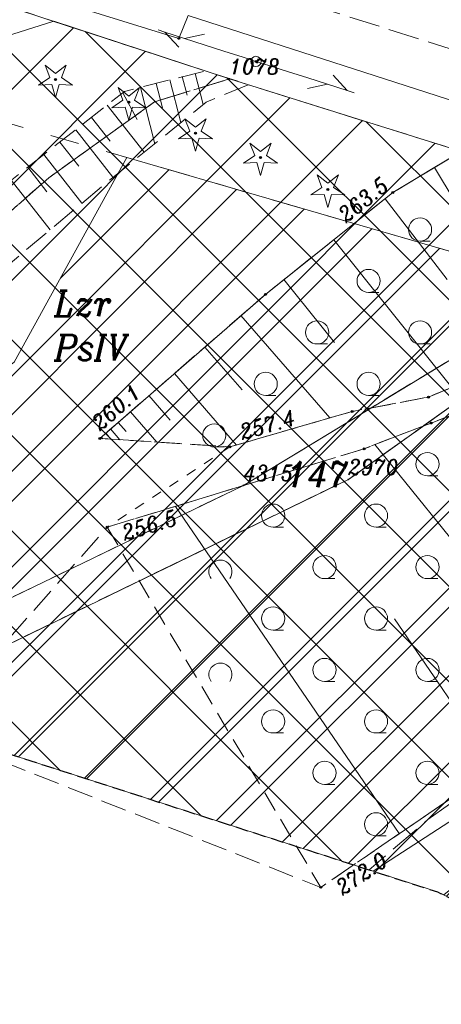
# Model space of a CAD drawing. Header units: metres. Extents: x 7435600 to 7436400, y 5537603 to 5538250.
# Tile 15 of 43: x 7435907 to 7435928, y 5537908 to 5537956. Entities that reach past the tile are written whole.
import ezdxf
from ezdxf.enums import TextEntityAlignment as Align

# ---------------------------------------------------------------- set-up
doc = ezdxf.new("R2010")
doc.units = ezdxf.units.M
doc.header["$MEASUREMENT"] = 0
for name, pattern in [('0.5_0.5', [1, 0.5, -0.5]), ('1.4_1.4', [2.8, 1.4, -1.4]), ('1.5_0.5', [2, 1.5, -0.5]), ('1.5_1.0', [2.5, 1.5, -1]), ('2', [0.9, 0.6, -0.3]), ('218-500', [1, 0.5, -0.5]), ('219-500', [0]), ('mz1.0_0.5', [1.5, 1, -0.5]), ('mz1.25_0.5', [1.75, 1.25, -0.5])]:
    doc.linetypes.add(name, pattern=pattern)
doc.layers.get('0').update_dxf_attribs({"color": 2, "linetype": 'CONTINUOUS', "lineweight": 5})
doc.layers.add('!ramka', color=2, linetype='CONTINUOUS', lineweight=0)
for name, color, linetype in [('000 Inne (niezydentyfikowane)', 7, 'CONTINUOUS'), ('140-Punkty robocze', 7, 'CONTINUOUS'), ('203-Punkt załamania granicy działki nie stabilizowany', 7, 'CONTINUOUS'), ('203-Punkt załamania granicy działki nie stabilizowany-Atr103', 7, 'CONTINUOUS'), ('203-Punkt załamania granicy działki nie stabilizowany-Atr104', 7, 'CONTINUOUS'), ('209-Opis konturu klasyfikacyjnego', 7, 'CONTINUOUS'), ('210-Oznaczenie użytku', 7, 'CONTINUOUS'), ('211-Nr działki', 7, 'CONTINUOUS'), ('216-Granica obrębu', 7, 'CONTINUOUS'), ('217-Granica konturu klasyfikcyjnego', 7, 'CONTINUOUS'), ('218-Granica użytku', 7, 'CONTINUOUS'), ('219-Linia granicy', 7, 'CONTINUOUS'), ('403-Punkt określonej wysokości', 7, 'CONTINUOUS'), ('drzewo iglaste (punkt)', 7, 'CONTINUOUS'), ('jezdnia (powierzchnia)', 7, 'CONTINUOUS'), ('Miejsce błędu lub ostrzeżenia po kontroli', 7, 'CONTINUOUS'), ('ogrodzenie trwałe (linia)', 7, 'CONTINUOUS'), ('przewód telekomunikacyjny (linia) - symbol', 7, 'CONTINUOUS'), ('punkt wysokościowy naturalny', 7, 'CONTINUOUS'), ('punkt wysokościowy naturalny-Atr2', 7, 'CONTINUOUS'), ('rów melioracyjny (powierzchnia)', 7, 'CONTINUOUS'), ('skarpa nieumocniona (powierzchnia)', 7, 'CONTINUOUS'), ('Strefa osuwisk', 7, 'CONTINUOUS'), ('Strefa zalewowa', 7, 'CONTINUOUS'), ('słup (punkt)', 7, 'CONTINUOUS'), ('zadrzewienie (powierzchnia)', 7, 'CONTINUOUS'), ('zadrzewienie (powierzchnia) - symbol', 7, 'CONTINUOUS'), ('Zakres', 7, 'CONTINUOUS'), ('zakrzewienie (powierzchnia)', 7, 'CONTINUOUS'), ('zakrzewienie (powierzchnia) - symbol', 7, 'CONTINUOUS')]:
    doc.layers.add(name, color=color, linetype=linetype)
doc.styles.get("Standard").update_dxf_attribs({"font": 'italic_1250.shx', "width": 0.75})
doc.linetypes.add('902-500', pattern='A,3.75,0,[1,ksztalty.shx,S=0.5,R=0,X=0,Y=0],3.75', length=7.5)

# ---------------------------------------------------------------- blocks, each defined once
blk = doc.blocks.new('203')
at = {"linetype": 'Continuous', "lineweight": 0}
h = blk.add_hatch(color=0, dxfattribs=at)
edge = h.paths.add_edge_path()
edge.add_arc((0, 0), 0.045, 0, 360)
blk = doc.blocks.new('OP011')
at = {"linetype": 'Continuous', "lineweight": 13}
h = blk.add_hatch(color=0, dxfattribs=at)
edge = h.paths.add_edge_path()
edge.add_arc((0, 0), 0.05, 0, 360)
at = {"color": 0, "linetype": 'Continuous', "lineweight": 13}
for p, q in [((-0.283, 0.093), (-0.512, 0.706)), ((-0.512, 0.706), (0, 0.299)), ((0, 0.299), (0.512, 0.706)), ((0.512, 0.706), (0.283, 0.093)), ((-0.828, -0.268), (-0.283, 0.093)), ((0.283, 0.093), (0.828, -0.268)), ((-0.175, -0.24), (-0.828, -0.268)), ((0, -0.87), (-0.175, -0.24)), ((0.175, -0.24), (0, -0.87)), ((0.828, -0.268), (0.175, -0.24))]:
    blk.add_line(p, q, dxfattribs=at)
blk = doc.blocks.new('TL04')
at = {"color": 0, "linetype": 'Continuous', "lineweight": 13}
blk.add_line((0.398, -0.164), (0.898, -0.164), dxfattribs=at)
blk.add_circle((0.398, 0.398), 0.562, dxfattribs=at)
blk = doc.blocks.new('TL02')
at = {"color": 0, "linetype": 'Continuous', "lineweight": 13}
blk.add_arc((-0.45, 0.338), 0.562, 323.13, 216.87, dxfattribs=at)
blk = doc.blocks.new('PT01')
at = {"color": 0, "linetype": 'Continuous', "lineweight": 13}
for p, q in [((4.65, 0), (3.784, 0.5)), ((0.65, 0), (0, 0)), ((0.65, 0), (1.65, 0)), ((1.65, 0), (2.65, 0)), ((2.65, 0), (3.65, 0)), ((3.65, 0), (2.784, -0.5)), ((3.65, 0), (4.65, 0)), ((4.65, 0), (5, 0))]:
    blk.add_line(p, q, dxfattribs=at)
blk = doc.blocks.new('SM04')
at = {"color": 0, "linetype": 'Continuous', "lineweight": 13}
blk.add_circle((0, 0), 0.25, dxfattribs=at)
blk = doc.blocks.new('PW01')
at = {"linetype": 'Continuous', "lineweight": 13}
h = blk.add_hatch(color=0, dxfattribs=at)
edge = h.paths.add_edge_path()
edge.add_arc((0, 0), 0.045, 0, 360)
blk = doc.blocks.new('PIKIETA')
at = {"color": 0}
blk.add_circle((0, 0), 0.045, dxfattribs=at)
blk = doc.blocks.new('801')
at = {"linetype": 'Continuous', "lineweight": 13}
h = blk.add_hatch(color=0, dxfattribs=at)
edge = h.paths.add_edge_path()
edge.add_arc((0, 0), 0.045, 0, 360)

msp = doc.modelspace()

# ---------------------------------------------------------------- hatches: boundary and pattern name
at = {"layer": 'Strefa osuwisk', "linetype": 'Continuous', "lineweight": 5}
h = msp.add_hatch(dxfattribs=at)
h.set_pattern_fill('CROSSHATCH', color=250, style=0, pattern_type=2)
h.set_pattern_definition([(45, (7435917.09, 5537902.5975), (-2.3199, 2.3199), []), (315, (7435917.09, 5537902.5975), (2.3199, 2.3199), [])])
h.paths.add_polyline_path([(7435880.28, 5537929.03), (7435873.84, 5537931.1), (7435872.38, 5537931.02), (7435894.71, 5537951.56), (7435908.98, 5537956.08), (7435917.53, 5537953.28), (7435935.67, 5537947.6), (7435938.04, 5537945.01), (7435940.01, 5537935.88), (7435939.24, 5537925.51), (7435934.03, 5537910.63), (7435927.63, 5537913.78), (7435924.5, 5537914.79)])
at = {"layer": 'Strefa zalewowa', "linetype": 'Continuous', "lineweight": 5}
h = msp.add_hatch(dxfattribs=at)
h.set_pattern_fill('HATCH', color=5, style=0, pattern_type=2)
h.set_pattern_definition([(45, (7435915.0254, 5537945.0705), (-2.12132, 2.12132), [])])
h.paths.add_polyline_path([(7435937.75, 5537941.61), (7435936.96, 5537931.24), (7435933.56, 5537920.65), (7435924.5, 5537914.79), (7435880.28, 5537929.03), (7435887.4, 5537930.55), (7435892.37, 5537928.79), (7435907.06, 5537939.52), (7435912.54, 5537949.46), (7435933.29, 5537943.43), (7435934.8, 5537942.59)])

# ---------------------------------------------------------------- linework, layer by layer
at = {"layer": '!ramka', "color": 251, "linetype": 'Continuous', "lineweight": 13}
msp.add_3dface([(7435692.445, 5538052.761), (7436192.445, 5538052.761), (7436192.445, 5537747.761), (7435692.445, 5537747.761)], dxfattribs=at)
at = {"layer": '000 Inne (niezydentyfikowane)', "color": 251, "linetype": 'Continuous', "lineweight": 13}
for p, q in [((7435915.23, 5537953.39), (7435915.46, 5537952.49)), ((7435915.86, 5537953.55), (7435916.24, 5537952.03)), ((7435913.19, 5537952.87), (7435913.89, 5537950.13)), ((7435913.96, 5537953.06), (7435914.26, 5537951.87)), ((7435914.63, 5537953.23), (7435915.16, 5537951.16)), ((7435912.34, 5537952.61), (7435913.04, 5537951.31)), ((7435911.58, 5537952.01), (7435913.38, 5537949.72)), ((7435910.82, 5537951.41), (7435911.72, 5537950.26)), ((7435910.05, 5537950.81), (7435911.86, 5537948.5)), ((7435909.28, 5537950.21), (7435910.2, 5537949.04)), ((7435908.5, 5537949.6), (7435910.35, 5537947.24)), ((7435907.72, 5537948.99), (7435908.65, 5537947.79)), ((7435906.92, 5537948.36), (7435908.81, 5537945.95))]:
    msp.add_line(p, q, dxfattribs=at)
at = {"layer": '000 Inne (niezydentyfikowane)', "color": 251, "linetype": 'Continuous', "lineweight": 13, "flags": 128}
for points in [[(7435927.48, 5537948.97), (7435932.36, 5537940.87)], [(7435925.08, 5537947.45), (7435928.1, 5537943.53)], [(7435922.59, 5537945.46), (7435928.32, 5537938.29)], [(7435920.17, 5537943.53), (7435922.62, 5537940.47)], [(7435918.08, 5537941.78), (7435922.4, 5537936.81)], [(7435916.32, 5537940.25), (7435918.13, 5537938.17)], [(7435914.85, 5537938.96), (7435917.86, 5537935.49)], [(7435913.61, 5537937.89), (7435914.64, 5537936.7)], [(7435912.71, 5537937.1), (7435913.99, 5537935.63)], [(7435912.11, 5537936.59), (7435912.5, 5537936.15)], [(7435911.52, 5537936.07), (7435911.65, 5537935.92)], [(7435911.74, 5537936.27), (7435912.2, 5537935.75)], [(7435911.3, 5537935.88), (7435911.37, 5537935.8)], [(7435934.86, 5537922.82), (7435924.59, 5537935.51)], [(7435925.77, 5537916.61), (7435914.9, 5537932.51)], [(7435930.48, 5537919.82), (7435925.54, 5537927.04)]]:
    msp.add_lwpolyline(points, dxfattribs=at)
at = {"layer": '216-Granica obrębu', "color": 3, "linetype": '1.5_1.0', "lineweight": 13, "flags": 128}
for points in [[(7435947.705, 5538003.09), (7435946.19, 5537999.46), (7435943.83, 5537991.28), (7435944.33, 5537979.1), (7435943.53, 5537958.08), (7435938.41, 5537948.81), (7435934.24, 5537941.62), (7435923.3, 5537933.82), (7435903.43, 5537924.18), (7435887.18, 5537929.65), (7435883.87, 5537927.871)], [(7435883.87, 5537927.871), (7435887.18, 5537929.65), (7435903.43, 5537924.18), (7435923.3, 5537933.82), (7435934.24, 5537941.62), (7435938.41, 5537948.81), (7435943.53, 5537958.08), (7435944.33, 5537979.1), (7435943.83, 5537991.28)]]:
    msp.add_lwpolyline(points, dxfattribs=at)
at = {"layer": '217-Granica konturu klasyfikcyjnego', "color": 3, "linetype": '1.5_0.5', "lineweight": 13, "flags": 128}
for points in [[(7435917.53, 5537953.28), (7435887.88, 5537962.99)], [(7435913.88, 5537952.17), (7435917.53, 5537953.28)], [(7435917.53, 5537953.28), (7435913.88, 5537952.17)], [(7435935.67, 5537947.6), (7435917.53, 5537953.28)], [(7435908.74, 5537948.48), (7435913.88, 5537952.17)], [(7435913.88, 5537952.17), (7435908.74, 5537948.48)], [(7435901.26, 5537941.89), (7435908.74, 5537948.48)], [(7435908.74, 5537948.48), (7435901.26, 5537941.89)], [(7435918.2, 5537933.53), (7435932.64, 5537942.29)], [(7435934.24, 5537941.62), (7435923.3, 5537933.82)], [(7435923.3, 5537933.82), (7435903.43, 5537924.18)], [(7435901.63, 5537925.52), (7435918.2, 5537933.53)]]:
    msp.add_lwpolyline(points, dxfattribs=at)
at = {"layer": '218-Granica użytku', "color": 3, "linetype": '218-500', "lineweight": 13, "flags": 128}
for points in [[(7435913.88, 5537952.17), (7435917.53, 5537953.28)], [(7435917.53, 5537953.28), (7435913.88, 5537952.17)], [(7435908.74, 5537948.48), (7435913.88, 5537952.17)], [(7435913.88, 5537952.17), (7435908.74, 5537948.48)], [(7435901.26, 5537941.89), (7435908.74, 5537948.48)], [(7435908.74, 5537948.48), (7435901.26, 5537941.89)]]:
    msp.add_lwpolyline(points, dxfattribs=at)
at = {"layer": '219-Linia granicy', "color": 96, "linetype": '219-500', "lineweight": 13, "flags": 128}
for points in [[(7435917.53, 5537953.28), (7435887.88, 5537962.99)], [(7435917.53, 5537953.28), (7435935.67, 5537947.6)], [(7435932.64, 5537942.29), (7435918.2, 5537933.53)], [(7435934.24, 5537941.62), (7435923.3, 5537933.82)], [(7435923.3, 5537933.82), (7435903.43, 5537924.18)], [(7435918.2, 5537933.53), (7435901.63, 5537925.52)]]:
    msp.add_lwpolyline(points, dxfattribs=at)
at = {"layer": 'jezdnia (powierzchnia)', "color": 251, "linetype": '1.5_0.5', "lineweight": 13, "flags": 128}
for points in [[(7435787.98, 5537999.13), (7435812.53, 5537991.36), (7435837.49, 5537983.4), (7435851.56, 5537978.92), (7435872.9, 5537972.2), (7435884.62, 5537968.52), (7435893.22, 5537965.82), (7435917.63, 5537958.09), (7435931.26, 5537953.8), (7435946.49, 5537948.88), (7435956.04, 5537945.83), (7435981.79, 5537937.53), (7436000.26, 5537931.81), (7436006.5, 5537929.57), (7436018.45, 5537924.52), (7436030.52, 5537919.43), (7436040.91, 5537915.64), (7436044.65, 5537914.31), (7436047.5, 5537913.32), (7436048.48, 5537913.11), (7436051.09, 5537912.8), (7436055.46, 5537912.3), (7436060.57, 5537911.81), (7436062.36, 5537911.5), (7436063.03, 5537911.36), (7436070.16, 5537909.02), (7436075.77, 5537907.07), (7436087.88, 5537902.7), (7436092.65, 5537900.86), (7436104.8, 5537895.98), (7436111.99, 5537892.99), (7436117.36, 5537890.77), (7436120.52, 5537889.46), (7436121.95, 5537888.81), (7436122.58, 5537888.36), (7436123.09, 5537887.94), (7436123.7, 5537887.23), (7436124.27, 5537886.43), (7436124.63, 5537885.44), (7436124.96, 5537883.49), (7436124.82, 5537882.04), (7436132.59, 5537891.94), (7436128.79, 5537893.6), (7436127.56, 5537894.18), (7436120.05, 5537897.35), (7436109.2, 5537901.85), (7436098.73, 5537906.14), (7436090.27, 5537909.41), (7436082.51, 5537912.25), (7436078.14, 5537913.79), (7436065.14, 5537918.22), (7436053.81, 5537921.98), (7436047.55, 5537924.02), (7436039.35, 5537926.69), (7436033.49, 5537928.6), (7436025.95, 5537930.99), (7436016.54, 5537933.92), (7436002.02, 5537938.44), (7435996.37, 5537940.2), (7435994.48, 5537940.74), (7435983.95, 5537944.1), (7435976.31, 5537946.5), (7435971.56, 5537947.96), (7435963.8, 5537950.41), (7435957.25, 5537952.56), (7435948.59, 5537955.3), (7435932.89, 5537960.3), (7435919.95, 5537964.35), (7435895.13, 5537972.13), (7435875.07, 5537978.57), (7435853.94, 5537985.24), (7435845.26, 5537987.99), (7435839.58, 5537989.79), (7435830.87, 5537992.55), (7435814.74, 5537997.65), (7435806.05, 5538000.41), (7435789.9, 5538005.53), (7435788.87, 5538002.22)], [(7435927.93, 5537913.63), (7435928.19, 5537913.84), (7435936.04, 5537920.66), (7435937.9, 5537922.28), (7435941.67, 5537925.05), (7435944.55, 5537927.82), (7435947.43, 5537931.52), (7435949.32, 5537935.4), (7435953.72, 5537944.22), (7435955.23, 5537945.41), (7435950.37, 5537947), (7435950.5, 5537943.57), (7435947.27, 5537936.84), (7435944.92, 5537932.3), (7435943.57, 5537930.16), (7435941.92, 5537928.27), (7435939.77, 5537925.94), (7435935.75, 5537923.43), (7435927.16, 5537917.29), (7435924.31, 5537914.85), (7435927.63, 5537913.78)]]:
    msp.add_lwpolyline(points, close=True, dxfattribs=at)
at = {"layer": 'Miejsce błędu lub ostrzeżenia po kontroli', "color": 214, "linetype": '1.4_1.4', "lineweight": 13, "flags": 128}
msp.add_lwpolyline([(7435852.7, 5537933.76), (7435857.91, 5537935.99), (7435866.95, 5537940.42), (7435876.56, 5537945.28), (7435883.06, 5537951.34), (7435887.84, 5537956.64), (7435933.29, 5537943.43), (7435934.8, 5537942.59)], dxfattribs=at)
at = {"layer": 'ogrodzenie trwałe (linia)', "color": 251, "linetype": '902-500', "lineweight": 13, "flags": 128}
msp.add_lwpolyline([(7435889.97, 5537959.64), (7435890.95, 5537962.71), (7435915.06, 5537955.25), (7435915.51, 5537956.36), (7435930.62, 5537951.49), (7435928.4, 5537949.53), (7435925.46, 5537947.76), (7435919.27, 5537942.81), (7435911.22, 5537935.81)], dxfattribs=at)
at = {"layer": 'rów melioracyjny (powierzchnia)', "color": 251, "linetype": '0.5_0.5', "lineweight": 13, "flags": 128}
msp.add_lwpolyline([(7435917.54, 5537935.4), (7435911.58, 5537931.5), (7435924.06, 5537935.31), (7435927.33, 5537936.56), (7435932.28, 5537938.44), (7435933.56, 5537939.85), (7435936.27, 5537944.97), (7435935.05, 5537945.56), (7435933.37, 5537946.08), (7435933.04, 5537941.56), (7435930.87, 5537939.35), (7435927.19, 5537937.82), (7435923.48, 5537937.12)], close=True, dxfattribs=at)
at = {"layer": 'skarpa nieumocniona (powierzchnia)', "color": 251, "linetype": 'mz1.25_0.5', "lineweight": 13, "flags": 128}
for points in [[(7435918.43, 5537953), (7435916.39, 5537952.15), (7435911.67, 5537948.34), (7435906.11, 5537943.69), (7435896.86, 5537934.94), (7435889.81, 5537932.97), (7435879.8, 5537931.6), (7435876.5, 5537930.24), (7435873.84, 5537931.1), (7435870.64, 5537930.92), (7435869.42, 5537931.19), (7435860.3, 5537932.6), (7435858.19, 5537933.1), (7435854.36, 5537933.07), (7435853.73, 5537933.33), (7435852.93, 5537933.8), (7435853.8, 5537934.34), (7435858.29, 5537935.12), (7435865.4, 5537936.29), (7435870.24, 5537936.69), (7435871.26, 5537934.53), (7435871.76, 5537934.76), (7435872.81, 5537932.49), (7435876.08, 5537934.02), (7435879.42, 5537935.33), (7435884.21, 5537935.76), (7435893.19, 5537936.61), (7435898.57, 5537940.61), (7435904.57, 5537946.52), (7435912.42, 5537952.67), (7435916.34, 5537953.67)], [(7435931.01, 5537951.6), (7435928.4, 5537949.53), (7435925.46, 5537947.76), (7435919.27, 5537942.81), (7435911.22, 5537935.81), (7435917.54, 5537935.4), (7435923.48, 5537937.12), (7435927.19, 5537937.82), (7435930.87, 5537939.35), (7435933.04, 5537941.56), (7435933.37, 5537946.08), (7435931.99, 5537946.39), (7435931.3, 5537950.09)], [(7435941.29, 5537943.21), (7435942.69, 5537943.23), (7435946.47, 5537944.94), (7435946.67, 5537944.5), (7435946.32, 5537936.54), (7435935.75, 5537923.43), (7435921.96, 5537914), (7435900.08, 5537922.65), (7435901.72, 5537923.49), (7435906.37, 5537925.6), (7435911.58, 5537931.5), (7435924.06, 5537935.31), (7435927.33, 5537936.56), (7435932.28, 5537938.44), (7435933.56, 5537939.85), (7435936.27, 5537944.97), (7435937.05, 5537944.74), (7435937.41, 5537944.15)]]:
    msp.add_lwpolyline(points, close=True, dxfattribs=at)
at = {"layer": 'Strefa osuwisk', "color": 251, "linetype": 'Continuous', "lineweight": 13, "flags": 128}
for points in [[(7435872.38, 5537931.02), (7435894.71, 5537951.56), (7435908.98, 5537956.08), (7435917.53, 5537953.28), (7435935.67, 5537947.6), (7435938.04, 5537945.01), (7435940.01, 5537935.88), (7435939.24, 5537925.51), (7435934.03, 5537910.63), (7435927.63, 5537913.78), (7435924.5, 5537914.79), (7435880.28, 5537929.03), (7435873.84, 5537931.1)], [(7435872.38, 5537931.02), (7435894.71, 5537951.56), (7435908.98, 5537956.08), (7435917.53, 5537953.28), (7435935.67, 5537947.6), (7435938.04, 5537945.01), (7435940.01, 5537935.88), (7435939.24, 5537925.51), (7435934.03, 5537910.63), (7435927.63, 5537913.78), (7435924.5, 5537914.79), (7435880.28, 5537929.03), (7435873.84, 5537931.1), (7435872.38, 5537931.02)]]:
    msp.add_lwpolyline(points, close=True, dxfattribs=at)
at = {"layer": 'Strefa zalewowa', "color": 5, "linetype": 'Continuous', "lineweight": 13, "flags": 128}
for points in [[(7435937.75, 5537941.61), (7435936.96, 5537931.24), (7435933.56, 5537920.65), (7435924.5, 5537914.79), (7435880.28, 5537929.03), (7435887.4, 5537930.55), (7435892.37, 5537928.79), (7435907.06, 5537939.52), (7435912.54, 5537949.46), (7435933.29, 5537943.43), (7435934.8, 5537942.59)], [(7435937.75, 5537941.61), (7435936.96, 5537931.24), (7435933.56, 5537920.65), (7435924.5, 5537914.79), (7435880.28, 5537929.03), (7435887.4, 5537930.55), (7435892.37, 5537928.79), (7435907.06, 5537939.52), (7435912.54, 5537949.46), (7435933.29, 5537943.43), (7435934.8, 5537942.59), (7435937.75, 5537941.61)]]:
    msp.add_lwpolyline(points, close=True, dxfattribs=at)
at = {"layer": 'zadrzewienie (powierzchnia)', "color": 251, "linetype": 'mz1.0_0.5', "lineweight": 13, "flags": 128}
msp.add_lwpolyline([(7435911.58, 5537931.5), (7435921.96, 5537914), (7435935.75, 5537923.43), (7435946.32, 5537936.54), (7435946.67, 5537944.5), (7435946.47, 5537944.94), (7435942.69, 5537943.23), (7435941.29, 5537943.21), (7435937.41, 5537944.15), (7435937.05, 5537944.74), (7435936.27, 5537944.97), (7435933.56, 5537939.85), (7435932.28, 5537938.44), (7435927.33, 5537936.56), (7435924.06, 5537935.31)], close=True, dxfattribs=at)
at = {"layer": 'Zakres', "color": 5, "linetype": '2', "lineweight": 30, "flags": 128}
msp.add_lwpolyline([(7435791.95, 5538004.83), (7435788.55, 5537993.08), (7435787.96, 5537986.53), (7435787.35, 5537979.77), (7435791.23, 5537966.98), (7435799.62, 5537956.58), (7435811.29, 5537950.08), (7435839.35, 5537940.91), (7435847.93, 5537935.74), (7435857.59, 5537931.73), (7435868.01, 5537930.77), (7435873.84, 5537931.1), (7435927.63, 5537913.78), (7435934.32, 5537910.49), (7435948.84, 5537901.62), (7435957.74, 5537897.76), (7436015.82, 5537881.67), (7436056.09, 5537869.29), (7436058.12, 5537868.73), (7436082.82, 5537862.73), (7436097.96, 5537862.42), (7436111.81, 5537868.54), (7436121.78, 5537879.94), (7436129.89, 5537894.76), (7436134.11, 5537909.18), (7436131.89, 5537924.04), (7436123.64, 5537936.6), (7436110.88, 5537944.55), (7436055.14, 5537964.31), (7436052.48, 5537965.13), (7436027.84, 5537971.72), (7435999.56, 5537979.44), (7435995.34, 5537981.24), (7435974.61, 5537991.35), (7435974.21, 5537991.54), (7435952.34, 5538001.86), (7435940.13, 5538005.1), (7435927.06, 5538006.13), (7435886.07, 5538018.53), (7435885.05, 5538018.82), (7435855.64, 5538026.76), (7435837.67, 5538033.11), (7435824.44, 5538035.07), (7435811.44, 5538031.93), (7435800.57, 5538024.15), (7435795.41, 5538016.01), (7435793.41, 5538012.85)], close=True, dxfattribs=at)
at = {"layer": 'zakrzewienie (powierzchnia)', "color": 251, "linetype": 'mz1.0_0.5', "lineweight": 13, "flags": 128}
msp.add_lwpolyline([(7435911.22, 5537935.81), (7435917.54, 5537935.4), (7435923.48, 5537937.12), (7435927.19, 5537937.82), (7435930.87, 5537939.35), (7435933.04, 5537941.56), (7435933.37, 5537946.08), (7435931.99, 5537946.39), (7435931.3, 5537950.09), (7435931.01, 5537951.6), (7435928.4, 5537949.53), (7435925.46, 5537947.76), (7435919.27, 5537942.81)], close=True, dxfattribs=at)

# ---------------------------------------------------------------- block references
at = {"layer": '140-Punkty robocze', "color": 1, "linetype": 'Continuous', "lineweight": 13}
for p in [(7435915.06, 5537955.25), (7435918.81, 5537954.13), (7435909.07, 5537953.25), (7435912.63, 5537952.15), (7435915.87, 5537950.64), (7435919.03, 5537949.46), (7435922.3, 5537947.91), (7435925.46, 5537947.76), (7435919.27, 5537942.81), (7435927.19, 5537937.82), (7435923.48, 5537937.12), (7435927.33, 5537936.56), (7435911.22, 5537935.81), (7435917.54, 5537935.4), (7435924.06, 5537935.31), (7435911.58, 5537931.5), (7435921.96, 5537914)]:
    msp.add_blockref('PIKIETA', p, dxfattribs=at)
at = {"layer": '203-Punkt załamania granicy działki nie stabilizowany', "color": 3, "linetype": 'Continuous', "lineweight": 13}
for p in [(7435917.53, 5537953.28), (7435923.3, 5537933.82), (7435918.2, 5537933.53)]:
    msp.add_blockref('203', p, dxfattribs=at)
at = {"layer": '403-Punkt określonej wysokości', "color": 251, "linetype": 'Continuous', "lineweight": 13}
for p in [(7435915.06, 5537955.25), (7435918.81, 5537954.13), (7435909.07, 5537953.25), (7435912.63, 5537952.15), (7435915.87, 5537950.64), (7435919.03, 5537949.46), (7435922.3, 5537947.91), (7435925.46, 5537947.76), (7435919.27, 5537942.81), (7435927.19, 5537937.82), (7435923.48, 5537937.12), (7435927.33, 5537936.56), (7435911.22, 5537935.81), (7435917.54, 5537935.4), (7435924.06, 5537935.31), (7435911.58, 5537931.5), (7435921.96, 5537914)]:
    msp.add_blockref('801', p, dxfattribs=at)
at = {"layer": 'drzewo iglaste (punkt)', "color": 94, "linetype": 'Continuous', "lineweight": 13}
for p in [(7435909.07, 5537953.25), (7435912.63, 5537952.15), (7435915.87, 5537950.64), (7435919.03, 5537949.46), (7435922.3, 5537947.91)]:
    msp.add_blockref('OP011', p, dxfattribs=at)
at = {"layer": 'przewód telekomunikacyjny (linia) - symbol', "color": 30, "linetype": 'Continuous', "lineweight": 13}
for rotation in [162.135, 342.304]:
    msp.add_blockref('PT01', (7435918.81, 5537954.13), dxfattribs=dict(at, rotation=rotation))
at = {"layer": 'punkt wysokościowy naturalny', "color": 251, "linetype": 'Continuous', "lineweight": 13}
for p in [(7435925.46, 5537947.76), (7435911.22, 5537935.81), (7435917.54, 5537935.4), (7435911.58, 5537931.5), (7435921.96, 5537914)]:
    msp.add_blockref('PW01', p, dxfattribs=at)
at = {"layer": 'słup (punkt)', "color": 251, "linetype": 'Continuous', "lineweight": 13}
msp.add_blockref('SM04', (7435918.81, 5537954.13), dxfattribs=at)
at = {"layer": 'zadrzewienie (powierzchnia) - symbol', "color": 251, "linetype": 'Continuous', "lineweight": 13}
for name, p in [('TL04', (7435926.744, 5537934.164)), ('TL04', (7435919.244, 5537931.664)), ('TL04', (7435924.244, 5537931.664)), ('TL02', (7435917.533, 5537929)), ('TL04', (7435921.744, 5537929.164)), ('TL04', (7435926.744, 5537929.164)), ('TL04', (7435919.244, 5537926.664)), ('TL04', (7435924.244, 5537926.664)), ('TL04', (7435921.744, 5537924.164)), ('TL04', (7435926.744, 5537924.164)), ('TL02', (7435917.533, 5537924)), ('TL04', (7435919.244, 5537921.664)), ('TL04', (7435924.244, 5537921.664)), ('TL04', (7435921.744, 5537919.164)), ('TL04', (7435926.744, 5537919.164)), ('TL04', (7435924.244, 5537916.664))]:
    msp.add_blockref(name, p, dxfattribs=at)
at = {"layer": 'zakrzewienie (powierzchnia) - symbol', "color": 251, "linetype": 'Continuous', "lineweight": 13}
for p in [(7435926.384, 5537945.564), (7435923.884, 5537943.064), (7435921.384, 5537940.564), (7435926.384, 5537940.564), (7435918.884, 5537938.064), (7435923.884, 5537938.064), (7435916.384, 5537935.564)]:
    msp.add_blockref('TL04', p, dxfattribs=at)

# ---------------------------------------------------------------- texts
at = {"layer": '203-Punkt załamania granicy działki nie stabilizowany-Atr103', "color": 251, "lineweight": 13, "width": 0.9}
msp.add_text('2970', height=0.75, dxfattribs=at).set_placement((7435923.3, 5537933.82), align=Align.BOTTOM_LEFT)
msp.add_text('2970', height=0.75, dxfattribs=at).set_placement((7435923.3, 5537933.82), align=Align.BOTTOM_LEFT)
at = {"layer": '203-Punkt załamania granicy działki nie stabilizowany-Atr104', "color": 251, "lineweight": 13, "width": 0.9}
for s, p in [('1078', (7435917.53, 5537953.28)), ('4315', (7435918.2, 5537933.53))]:
    msp.add_text(s, height=0.75, dxfattribs=at).set_placement(p, align=Align.BOTTOM_LEFT)
at = {"layer": '209-Opis konturu klasyfikacyjnego', "color": 96, "linetype": 'Continuous', "lineweight": 13, "width": 0.9}
msp.add_text('PsIV', height=1.25, dxfattribs=at).set_placement((7435909.01, 5537940.85), align=Align.TOP_LEFT)
at = {"layer": '210-Oznaczenie użytku', "color": 96, "linetype": 'Continuous', "lineweight": 13, "width": 0.9}
msp.add_text('Lzr', height=1.25, dxfattribs=at).set_placement((7435909.01, 5537941.75))
at = {"layer": '211-Nr działki', "color": 96, "linetype": 'Continuous', "lineweight": 13, "width": 0.9}
msp.add_text('147', height=1.25, dxfattribs=at).set_placement((7435920.29, 5537934.69), align=Align.TOP_LEFT)
at = {"layer": 'punkt wysokościowy naturalny-Atr2', "color": 251, "lineweight": 13, "width": 0.9}
for s, rotation, p in [('263.5', 38.649, (7435923.19, 5537946.26)), ('260.1', 41.009, (7435911.24, 5537936.15)), ('257.4', 16.149, (7435918.15, 5537935.73)), ('256.5', 16.977, (7435912.43, 5537930.84)), ('272.0', 34.365, (7435923.02, 5537913.58))]:
    msp.add_text(s, height=0.75, rotation=rotation, dxfattribs=at).set_placement(p)

doc.saveas('drawing.dxf')
